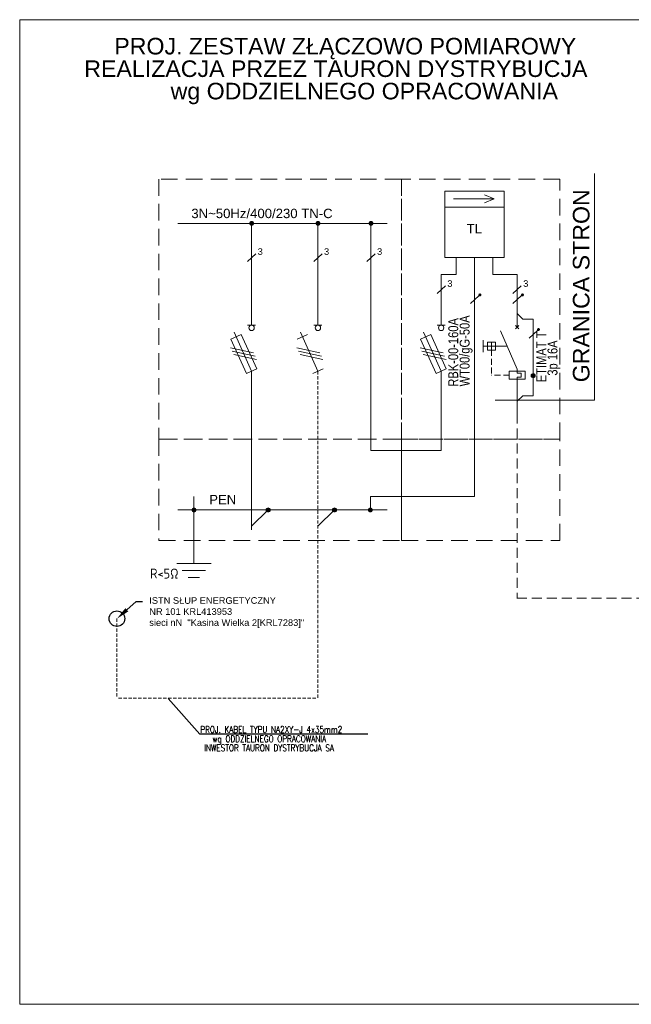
# Model space of a CAD drawing. Header units: metres. Extents: x 7168 to 12828, y 1523 to 3619.
# Tile 57 of 133: x 10453 to 10637, y 2040 to 2337. Entities that reach past the tile are written whole.
import ezdxf
from ezdxf import colors
from ezdxf.entities.mleader import LeaderData, LeaderLine
from ezdxf.math import Vec2, Vec3

# ---------------------------------------------------------------- set-up
doc = ezdxf.new("R2010")
doc.units = ezdxf.units.M
for name, pattern in [('DASHED2', [0.375, 0.25, -0.125]), ('DASHEDX2', [1.5, 1, -0.5]), ('DGN Style 3', [2.649063, 1.892188, -0.756875])]:
    doc.linetypes.add(name, pattern=pattern)
doc.layers.add('219-Linia granicy', color=7, linetype='Continuous', lineweight=0)
doc.layers.add('w0', color=7, linetype='Continuous', lineweight=20)
doc.layers.add('82b-ramka niewidoczna', color=54, linetype='DGN Style 3', lineweight=30, plot=False)
doc.layers.add('PRE_opis', color=1, linetype='Continuous')
doc.layers.add('w1', color=10, linetype='Continuous')
doc.layers.add('schem', color=7, linetype='Continuous', lineweight=30, true_color=0x000000)
doc.styles.add('SIMPLEX', font='simplex.shx', dxfattribs={"oblique": 15, "height": 6})
doc.styles.get("Standard").update_dxf_attribs({"font": 'arial.ttf'})

msp = doc.modelspace()

# ---------------------------------------------------------------- linework, layer by layer
at = {"color": 7, "lineweight": 15, "ltscale": 20}
msp.add_line((10602.811, 2244.709, 26518.011), (10602.811, 2248.851, 26518.011), dxfattribs=at)
at = {"color": 0, "linetype": 'Continuous', "lineweight": 0}
msp.add_line((10497.561, 2132.747, 114727.024), (10507.169, 2121.944, 70622.517), dxfattribs=at)
at = {"color": 0, "linetype": 'Continuous', "lineweight": -3}
msp.add_line((10557.789, 2121.944, 70622.517), (10507.169, 2121.944, 70622.517), dxfattribs=at)
at = {"color": 1}
msp.add_circle((10482.136, 2156.815, 26518.011), 2.357, dxfattribs=at)
at = {"color": 7, "lineweight": 15, "ltscale": 20}
for points in [[(10591.256, 2254.132, 26518.011), (10591.118, 2254.466, 26518.011), (10591.256, 2254.799, 26518.011)], [(10591.59, 2253.994, 26518.011), (10591.256, 2254.799, 26518.011), (10591.59, 2254.938, 26518.011)], [(10591.256, 2254.132, 26518.011), (10591.256, 2254.799, 26518.011), (10591.59, 2253.994, 26518.011)], [(10591.59, 2253.994, 26518.011), (10591.59, 2254.938, 26518.011), (10591.923, 2254.132, 26518.011)], [(10591.923, 2254.132, 26518.011), (10591.59, 2254.938, 26518.011), (10591.923, 2254.799, 26518.011)], [(10591.923, 2254.132, 26518.011), (10591.923, 2254.799, 26518.011), (10592.061, 2254.466, 26518.011)], [(10604.09, 2254.132, 26518.011), (10603.952, 2254.466, 26518.011), (10604.09, 2254.799, 26518.011)], [(10604.424, 2253.994, 26518.011), (10604.09, 2254.799, 26518.011), (10604.424, 2254.938, 26518.011)], [(10604.09, 2254.132, 26518.011), (10604.09, 2254.799, 26518.011), (10604.424, 2253.994, 26518.011)], [(10604.424, 2253.994, 26518.011), (10604.424, 2254.938, 26518.011), (10604.757, 2254.132, 26518.011)], [(10604.757, 2254.132, 26518.011), (10604.424, 2254.938, 26518.011), (10604.757, 2254.799, 26518.011)], [(10604.757, 2254.132, 26518.011), (10604.757, 2254.799, 26518.011), (10604.895, 2254.466, 26518.011)], [(10608.928, 2243.709, 26518.011), (10608.789, 2244.042, 26518.011), (10608.928, 2244.376, 26518.011)], [(10609.261, 2243.571, 26518.011), (10608.928, 2244.376, 26518.011), (10609.261, 2244.514, 26518.011)], [(10608.928, 2243.709, 26518.011), (10608.928, 2244.376, 26518.011), (10609.261, 2243.571, 26518.011)], [(10609.261, 2243.571, 26518.011), (10609.261, 2244.514, 26518.011), (10609.595, 2243.709, 26518.011)], [(10609.595, 2243.709, 26518.011), (10609.261, 2244.514, 26518.011), (10609.595, 2244.376, 26518.011)], [(10609.595, 2243.709, 26518.011), (10609.595, 2244.376, 26518.011), (10609.733, 2244.042, 26518.011)]]:
    msp.add_solid(points, dxfattribs=at)
at = {"layer": '219-Linia granicy', "color": 1, "linetype": 'Continuous', "lineweight": 15}
for p, q in [((10626.177, 2222.675, 26518.011), (10626.177, 2291.095, 26518.011)), ((10596.159, 2222.675, 26518.011), (10626.177, 2222.675, 26518.011))]:
    msp.add_line(p, q, dxfattribs=at)
at = {"layer": '219-Linia granicy', "color": 7, "linetype": 'DASHEDX2', "lineweight": 15, "ltscale": 3}
for p, q in [((10602.811, 2218.649, 26518.011), (10602.811, 2163.03, 26518.011)), ((10602.767, 2163.03, 26518.011), (10648.859, 2163.03, 26518.011))]:
    msp.add_line(p, q, dxfattribs=at)
at = {"layer": '82b-ramka niewidoczna', "color": 6, "linetype": 'Continuous', "lineweight": 15}
for p, q in [((10452.821, 2040.487), (10452.821, 2337.487)), ((10452.821, 2337.487), (10872.821, 2337.487)), ((10872.821, 2040.487), (10452.821, 2040.487))]:
    msp.add_line(p, q, dxfattribs=at)
at = {"layer": 'schem', "color": 7, "linetype": 'DASHEDX2', "lineweight": 15}
msp.add_line((10542.748, 2231.473, 26518.011), (10542.748, 2132.742, 26518.011), dxfattribs=at)
at = {"layer": 'schem', "color": 7, "linetype": 'DASHEDX2', "lineweight": 20}
for p in [(10482.136, 2156.815, 26518.011), (10542.084, 2132.821, 26518.011)]:
    msp.add_line(p, (10482.136, 2132.821, 26518.011), dxfattribs=at)
at = {"layer": 'w0', "color": 7, "linetype": 'DASHED2', "lineweight": 15, "ltscale": 20}
for p, q in [((10567.933, 2289.403, 26518.011), (10494.808, 2289.403, 26518.011)), ((10494.808, 2289.403, 26518.011), (10494.808, 2210.973, 26518.011)), ((10567.933, 2210.973, 26518.011), (10567.933, 2289.403, 26518.011)), ((10615.725, 2289.403, 26518.011), (10567.933, 2289.403, 26518.011)), ((10567.933, 2289.403, 26518.011), (10567.933, 2210.973, 26518.011)), ((10615.725, 2210.973, 26518.011), (10615.725, 2289.403, 26518.011)), ((10567.933, 2210.973, 26518.011), (10494.808, 2210.973, 26518.011)), ((10494.808, 2210.973, 26518.011), (10494.808, 2180.372, 26518.011)), ((10494.808, 2210.973, 26518.011), (10567.933, 2210.973, 26518.011)), ((10615.725, 2210.973, 26518.011), (10567.933, 2210.973, 26518.011)), ((10567.933, 2210.973, 26518.011), (10567.933, 2180.372, 26518.011)), ((10567.933, 2180.372, 26518.011), (10567.933, 2210.973, 26518.011)), ((10567.933, 2210.973, 26518.011), (10615.725, 2210.973, 26518.011)), ((10615.725, 2180.372, 26518.011), (10615.725, 2210.973, 26518.011)), ((10494.808, 2180.372, 26518.011), (10567.933, 2180.372, 26518.011)), ((10567.933, 2180.372, 26518.011), (10615.725, 2180.372, 26518.011))]:
    msp.add_line(p, q, dxfattribs=at)
at = {"layer": 'w0', "color": 7, "lineweight": 15}
for p, q in [((10581.042, 2285.735, 26518.011), (10598.912, 2285.735, 26518.011)), ((10581.042, 2280.932, 26518.011), (10581.042, 2285.735, 26518.011)), ((10581.042, 2285.735, 26518.011), (10598.912, 2285.735, 26518.011)), ((10581.042, 2265.799, 26518.011), (10581.042, 2285.735, 26518.011)), ((10595.903, 2283.44, 26518.011), (10592.947, 2284.681, 26518.011)), ((10598.912, 2285.735, 26518.011), (10598.912, 2280.932, 26518.011)), ((10598.912, 2285.735, 26518.011), (10598.912, 2265.799, 26518.011)), ((10583.621, 2283.44, 26518.011), (10595.903, 2283.44, 26518.011)), ((10595.903, 2283.44, 26518.011), (10592.947, 2282.199, 26518.011)), ((10598.912, 2280.932, 26518.011), (10581.042, 2280.932, 26518.011)), ((10522.748, 2245.332, 26518.011), (10522.748, 2276.035, 26518.011)), ((10542.748, 2245.332, 26518.011), (10542.748, 2276.035, 26518.011)), ((10558.74, 2207.554, 26518.011), (10558.74, 2276.035, 26518.011)), ((10524.001, 2266.821, 26518.011), (10521.495, 2264.558, 26518.011)), ((10544.001, 2266.821, 26518.011), (10541.495, 2264.558, 26518.011)), ((10559.993, 2266.821, 26518.011), (10557.487, 2264.558, 26518.011)), ((10598.912, 2265.799, 26518.011), (10581.042, 2265.799, 26518.011)), ((10584.443, 2265.799, 26518.011), (10584.443, 2260.635, 26518.011)), ((10595.511, 2265.799, 26518.011), (10595.511, 2260.635, 26518.011)), ((10579.928, 2245.332, 26518.011), (10579.928, 2260.635, 26518.011)), ((10584.443, 2260.635, 26518.011), (10579.928, 2260.635, 26518.011)), ((10595.511, 2260.635, 26518.011), (10602.811, 2260.635, 26518.011)), ((10602.811, 2260.635, 26518.011), (10602.811, 2248.851, 26518.011)), ((10581.181, 2257.173, 26518.011), (10578.675, 2254.909, 26518.011)), ((10604.064, 2257.173, 26518.011), (10601.558, 2254.909, 26518.011)), ((10591.232, 2254.159, 26518.011), (10588.724, 2251.893, 26518.011)), ((10604.066, 2254.159, 26518.011), (10601.558, 2251.893, 26518.011)), ((10602.811, 2248.851, 26518.011), (10604.508, 2247.154, 26518.011)), ((10521.548, 2245.332, 26518.011), (10523.948, 2245.332, 26518.011)), ((10541.548, 2245.332, 26518.011), (10543.948, 2245.332, 26518.011)), ((10578.712, 2245.332, 26518.011), (10581.112, 2245.332, 26518.011)), ((10604.508, 2247.154, 26518.011), (10607.649, 2247.154, 26518.011)), ((10607.649, 2247.154, 26518.011), (10607.649, 2225.98, 26518.011)), ((10519.584, 2242.494, 26518.011), (10516.489, 2241.081, 26518.011)), ((10522.748, 2231.473, 26518.011), (10517.457, 2243.224, 26518.011)), ((10524.295, 2232.179, 26518.011), (10519.584, 2242.494, 26518.011)), ((10539.584, 2242.494, 26518.011), (10536.489, 2241.081, 26518.011)), ((10542.748, 2231.473, 26518.011), (10537.457, 2243.224, 26518.011)), ((10576.748, 2242.494, 26518.011), (10573.653, 2241.081, 26518.011)), ((10579.912, 2231.473, 26518.011), (10574.621, 2243.224, 26518.011)), ((10581.459, 2232.179, 26518.011), (10576.748, 2242.494, 26518.011)), ((10602.811, 2232.098, 26518.011), (10597.799, 2243.676, 26518.011)), ((10603.32, 2245.218, 26518.011), (10602.302, 2244.2, 26518.011)), ((10603.32, 2244.2, 26518.011), (10602.302, 2245.218, 26518.011)), ((10608.904, 2243.735, 26518.011), (10606.396, 2241.47, 26518.011)), ((10516.489, 2241.081, 26518.011), (10521.2, 2230.766, 26518.011)), ((10573.653, 2241.081, 26518.011), (10578.365, 2230.766, 26518.011)), ((10592.538, 2237.198, 26518.011), (10592.538, 2240.798, 26518.011)), ((10593.895, 2238.998, 26518.011), (10593.895, 2240.198, 26518.011)), ((10593.895, 2240.198, 26518.011), (10596.295, 2240.198, 26518.011)), ((10595.095, 2238.998, 26518.011), (10595.095, 2240.198, 26518.011)), ((10595.095, 2240.198, 26518.011), (10595.095, 2237.798, 26518.011)), ((10596.295, 2240.198, 26518.011), (10596.295, 2237.798, 26518.011)), ((10523.324, 2237.034, 26518.011), (10516.4, 2238.547, 26518.011)), ((10523.795, 2236.003, 26518.011), (10516.871, 2237.515, 26518.011)), ((10524.266, 2234.971, 26518.011), (10517.342, 2236.484, 26518.011)), ((10543.324, 2237.034, 26518.011), (10536.4, 2238.547, 26518.011)), ((10543.795, 2236.003, 26518.011), (10536.871, 2237.515, 26518.011)), ((10544.266, 2234.971, 26518.011), (10537.342, 2236.484, 26518.011)), ((10580.488, 2237.034, 26518.011), (10573.564, 2238.547, 26518.011)), ((10580.959, 2236.003, 26518.011), (10574.035, 2237.515, 26518.011)), ((10581.431, 2234.971, 26518.011), (10574.506, 2236.484, 26518.011)), ((10599.824, 2238.998, 26518.011), (10592.538, 2238.998, 26518.011)), ((10592.538, 2238.998, 26518.011), (10592.538, 2237.198, 26518.011)), ((10593.895, 2237.798, 26518.011), (10593.895, 2238.998, 26518.011)), ((10593.895, 2238.998, 26518.011), (10595.095, 2238.998, 26518.011)), ((10596.295, 2237.798, 26518.011), (10593.895, 2237.798, 26518.011)), ((10521.2, 2230.766, 26518.011), (10524.295, 2232.179, 26518.011)), ((10522.745, 2231.473, 26518.011), (10522.745, 2183.609, 26518.011)), ((10541.2, 2230.766, 26518.011), (10544.295, 2232.179, 26518.011)), ((10578.365, 2230.766, 26518.011), (10581.459, 2232.179, 26518.011)), ((10579.926, 2231.473, 26518.011), (10579.926, 2218.649, 26518.011)), ((10602.811, 2231.463, 26518.011), (10600.411, 2231.463, 26518.011)), ((10600.411, 2231.463, 26518.011), (10600.411, 2229.063, 26518.011)), ((10600.411, 2231.463, 26518.011), (10600.411, 2230.263, 26518.011)), ((10602.811, 2232.098, 26518.011), (10602.811, 2231.463, 26518.011)), ((10605.211, 2231.463, 26518.011), (10602.811, 2231.463, 26518.011)), ((10602.811, 2231.463, 26518.011), (10602.811, 2230.863, 26518.011)), ((10602.811, 2230.863, 26518.011), (10604.011, 2230.863, 26518.011)), ((10604.011, 2230.863, 26518.011), (10604.011, 2229.663, 26518.011)), ((10605.211, 2229.063, 26518.011), (10605.211, 2231.463, 26518.011)), ((10600.411, 2229.063, 26518.011), (10605.211, 2229.063, 26518.011)), ((10604.011, 2229.663, 26518.011), (10602.811, 2229.663, 26518.011)), ((10602.811, 2229.663, 26518.011), (10602.811, 2227.353, 26518.011)), ((10602.811, 2227.353, 26518.011), (10602.811, 2227.353, 26518.011)), ((10602.811, 2227.353, 26518.011), (10602.811, 2222.371, 26518.011)), ((10607.649, 2225.98, 26518.011), (10607.649, 2224.068, 26518.011)), ((10602.811, 2222.371, 26518.011), (10604.508, 2224.068, 26518.011)), ((10602.811, 2222.371, 26518.011), (10602.811, 2218.649, 26518.011)), ((10604.508, 2224.068, 26518.011), (10607.649, 2224.068, 26518.011))]:
    msp.add_line(p, q, dxfattribs=at)
at = {"layer": 'w0', "color": 7, "lineweight": 15, "ltscale": 20}
for p, q in [((10500.491, 2276.035, 26518.011), (10563.599, 2276.035, 26518.011)), ((10589.977, 2265.799, 26518.011), (10589.977, 2218.649, 26518.011)), ((10579.926, 2218.649, 26518.011), (10579.926, 2207.554, 26518.011)), ((10589.977, 2193.67, 26518.011), (10589.977, 2218.649, 26518.011)), ((10579.926, 2207.554, 26518.011), (10558.74, 2207.554, 26518.011)), ((10505.35, 2193.67, 26518.011), (10505.35, 2173.418, 26518.011)), ((10558.551, 2189.619, 26518.011), (10558.551, 2193.67, 26518.011)), ((10558.551, 2193.67, 26518.011), (10589.977, 2193.67, 26518.011)), ((10500.491, 2189.619, 26518.011), (10563.599, 2189.619, 26518.011)), ((10522.745, 2184.672, 26518.011), (10527.734, 2189.619, 26518.011)), ((10542.745, 2184.672, 26518.011), (10547.734, 2189.619, 26518.011)), ((10500.173, 2173.418, 26518.011), (10510.528, 2173.418, 26518.011)), ((10501.829, 2171.33, 26518.011), (10508.871, 2171.33, 26518.011)), ((10503.636, 2169.257, 26518.011), (10507.064, 2169.257, 26518.011))]:
    msp.add_line(p, q, dxfattribs=at)
at = {"layer": 'w0', "color": 7, "linetype": 'DASHED2', "lineweight": 15, "ltscale": 7}
for p in [(10595.095, 2237.798, 26518.011), (10600.411, 2230.263, 26518.011)]:
    msp.add_line(p, (10595.095, 2230.263, 26518.011), dxfattribs=at)
at = {"layer": 'w0', "color": 7, "lineweight": 15, "ltscale": 20}
for centre in [(10522.748, 2276.035, 26518.011), (10542.748, 2276.035, 26518.011), (10558.74, 2276.035, 26518.011), (10505.35, 2189.619, 26518.011), (10527.734, 2189.619, 26518.011), (10547.734, 2189.619, 26518.011), (10558.551, 2189.619, 26518.011)]:
    msp.add_circle(centre, 0.619, dxfattribs=at)
at = {"layer": 'w0', "color": 7, "lineweight": 15}
for centre, radius in [((10522.749, 2244.524, 26518.011), 0.808), ((10542.749, 2244.524, 26518.011), 0.808), ((10579.913, 2244.524, 26518.011), 0.808), ((10607.649, 2230.111, 26518.011), 0.64)]:
    msp.add_circle(centre, radius, dxfattribs=at)
at = {"layer": 'w0', "color": 7, "lineweight": 15, "ltscale": 20}
for points in [[(10522.211, 2275.725, 26518.011), (10522.128, 2276.035, 26518.011), (10522.211, 2276.344, 26518.011)], [(10522.438, 2275.499, 26518.011), (10522.211, 2276.344, 26518.011), (10522.438, 2276.571, 26518.011)], [(10522.211, 2275.725, 26518.011), (10522.211, 2276.344, 26518.011), (10522.438, 2275.499, 26518.011)], [(10522.748, 2275.416, 26518.011), (10522.438, 2276.571, 26518.011), (10522.748, 2276.654, 26518.011)], [(10522.438, 2275.499, 26518.011), (10522.438, 2276.571, 26518.011), (10522.438, 2275.499, 26518.011)], [(10522.438, 2275.499, 26518.011), (10522.438, 2276.571, 26518.011), (10522.438, 2276.571, 26518.011)], [(10522.438, 2275.499, 26518.011), (10522.438, 2276.571, 26518.011), (10522.748, 2275.416, 26518.011)], [(10522.748, 2275.416, 26518.011), (10522.748, 2276.654, 26518.011), (10523.057, 2275.499, 26518.011)], [(10523.057, 2275.499, 26518.011), (10522.748, 2276.654, 26518.011), (10523.057, 2276.571, 26518.011)], [(10523.057, 2275.499, 26518.011), (10523.057, 2276.571, 26518.011), (10523.057, 2275.499, 26518.011)], [(10523.057, 2275.499, 26518.011), (10523.057, 2276.571, 26518.011), (10523.057, 2276.571, 26518.011)], [(10523.057, 2275.499, 26518.011), (10523.057, 2276.571, 26518.011), (10523.284, 2275.725, 26518.011)], [(10523.284, 2275.725, 26518.011), (10523.057, 2276.571, 26518.011), (10523.284, 2276.344, 26518.011)], [(10523.284, 2275.725, 26518.011), (10523.284, 2276.344, 26518.011), (10523.367, 2276.035, 26518.011)], [(10542.211, 2275.725, 26518.011), (10542.128, 2276.035, 26518.011), (10542.211, 2276.344, 26518.011)], [(10542.438, 2275.499, 26518.011), (10542.211, 2276.344, 26518.011), (10542.438, 2276.571, 26518.011)], [(10542.211, 2275.725, 26518.011), (10542.211, 2276.344, 26518.011), (10542.438, 2275.499, 26518.011)], [(10542.748, 2275.416, 26518.011), (10542.438, 2276.571, 26518.011), (10542.748, 2276.654, 26518.011)], [(10542.438, 2275.499, 26518.011), (10542.438, 2276.571, 26518.011), (10542.438, 2275.499, 26518.011)], [(10542.438, 2275.499, 26518.011), (10542.438, 2276.571, 26518.011), (10542.438, 2276.571, 26518.011)], [(10542.438, 2275.499, 26518.011), (10542.438, 2276.571, 26518.011), (10542.748, 2275.416, 26518.011)], [(10542.748, 2275.416, 26518.011), (10542.748, 2276.654, 26518.011), (10543.057, 2275.499, 26518.011)], [(10543.057, 2275.499, 26518.011), (10542.748, 2276.654, 26518.011), (10543.057, 2276.571, 26518.011)], [(10543.057, 2275.499, 26518.011), (10543.057, 2276.571, 26518.011), (10543.057, 2275.499, 26518.011)], [(10543.057, 2275.499, 26518.011), (10543.057, 2276.571, 26518.011), (10543.057, 2276.571, 26518.011)], [(10543.057, 2275.499, 26518.011), (10543.057, 2276.571, 26518.011), (10543.284, 2275.725, 26518.011)], [(10543.284, 2275.725, 26518.011), (10543.057, 2276.571, 26518.011), (10543.284, 2276.344, 26518.011)], [(10543.284, 2275.725, 26518.011), (10543.284, 2276.344, 26518.011), (10543.367, 2276.035, 26518.011)], [(10558.302, 2275.597, 26518.011), (10558.121, 2276.035, 26518.011), (10558.302, 2276.473, 26518.011)], [(10558.74, 2275.416, 26518.011), (10558.302, 2276.473, 26518.011), (10558.74, 2276.654, 26518.011)], [(10558.302, 2275.597, 26518.011), (10558.302, 2276.473, 26518.011), (10558.74, 2275.416, 26518.011)], [(10558.74, 2275.416, 26518.011), (10558.74, 2276.654, 26518.011), (10559.178, 2275.597, 26518.011)], [(10559.178, 2275.597, 26518.011), (10558.74, 2276.654, 26518.011), (10559.178, 2276.473, 26518.011)], [(10559.178, 2275.597, 26518.011), (10559.178, 2276.473, 26518.011), (10559.359, 2276.035, 26518.011)], [(10504.912, 2189.182, 26518.011), (10504.731, 2189.619, 26518.011), (10504.912, 2190.057, 26518.011)], [(10505.35, 2189, 26518.011), (10504.912, 2190.057, 26518.011), (10505.35, 2190.239, 26518.011)], [(10504.912, 2189.182, 26518.011), (10504.912, 2190.057, 26518.011), (10505.35, 2189, 26518.011)], [(10505.35, 2189, 26518.011), (10505.35, 2190.239, 26518.011), (10505.788, 2189.182, 26518.011)], [(10505.788, 2189.182, 26518.011), (10505.35, 2190.239, 26518.011), (10505.788, 2190.057, 26518.011)], [(10505.788, 2189.182, 26518.011), (10505.788, 2190.057, 26518.011), (10505.969, 2189.619, 26518.011)], [(10527.198, 2189.31, 26518.011), (10527.115, 2189.619, 26518.011), (10527.198, 2189.929, 26518.011)], [(10527.424, 2189.083, 26518.011), (10527.198, 2189.929, 26518.011), (10527.424, 2190.156, 26518.011)], [(10527.198, 2189.31, 26518.011), (10527.198, 2189.929, 26518.011), (10527.424, 2189.083, 26518.011)], [(10527.734, 2189, 26518.011), (10527.424, 2190.156, 26518.011), (10527.734, 2190.239, 26518.011)], [(10527.424, 2189.083, 26518.011), (10527.424, 2190.156, 26518.011), (10527.424, 2189.083, 26518.011)], [(10527.424, 2189.083, 26518.011), (10527.424, 2190.156, 26518.011), (10527.424, 2190.156, 26518.011)], [(10527.424, 2189.083, 26518.011), (10527.424, 2190.156, 26518.011), (10527.734, 2189, 26518.011)], [(10527.734, 2189, 26518.011), (10527.734, 2190.239, 26518.011), (10528.043, 2189.083, 26518.011)], [(10528.043, 2189.083, 26518.011), (10527.734, 2190.239, 26518.011), (10528.043, 2190.156, 26518.011)], [(10528.043, 2189.083, 26518.011), (10528.043, 2190.156, 26518.011), (10528.043, 2189.083, 26518.011)], [(10528.043, 2189.083, 26518.011), (10528.043, 2190.156, 26518.011), (10528.043, 2190.156, 26518.011)], [(10528.043, 2189.083, 26518.011), (10528.043, 2190.156, 26518.011), (10528.27, 2189.31, 26518.011)], [(10528.27, 2189.31, 26518.011), (10528.043, 2190.156, 26518.011), (10528.27, 2189.929, 26518.011)], [(10528.27, 2189.31, 26518.011), (10528.27, 2189.929, 26518.011), (10528.353, 2189.619, 26518.011)], [(10547.198, 2189.31, 26518.011), (10547.115, 2189.619, 26518.011), (10547.198, 2189.929, 26518.011)], [(10547.424, 2189.083, 26518.011), (10547.198, 2189.929, 26518.011), (10547.424, 2190.156, 26518.011)], [(10547.198, 2189.31, 26518.011), (10547.198, 2189.929, 26518.011), (10547.424, 2189.083, 26518.011)], [(10547.734, 2189, 26518.011), (10547.424, 2190.156, 26518.011), (10547.734, 2190.239, 26518.011)], [(10547.424, 2189.083, 26518.011), (10547.424, 2190.156, 26518.011), (10547.424, 2189.083, 26518.011)], [(10547.424, 2189.083, 26518.011), (10547.424, 2190.156, 26518.011), (10547.424, 2190.156, 26518.011)], [(10547.424, 2189.083, 26518.011), (10547.424, 2190.156, 26518.011), (10547.734, 2189, 26518.011)], [(10547.734, 2189, 26518.011), (10547.734, 2190.239, 26518.011), (10548.043, 2189.083, 26518.011)], [(10548.043, 2189.083, 26518.011), (10547.734, 2190.239, 26518.011), (10548.043, 2190.156, 26518.011)], [(10548.043, 2189.083, 26518.011), (10548.043, 2190.156, 26518.011), (10548.043, 2189.083, 26518.011)], [(10548.043, 2189.083, 26518.011), (10548.043, 2190.156, 26518.011), (10548.043, 2190.156, 26518.011)], [(10548.043, 2189.083, 26518.011), (10548.043, 2190.156, 26518.011), (10548.27, 2189.31, 26518.011)], [(10548.27, 2189.31, 26518.011), (10548.043, 2190.156, 26518.011), (10548.27, 2189.929, 26518.011)], [(10548.27, 2189.31, 26518.011), (10548.27, 2189.929, 26518.011), (10548.353, 2189.619, 26518.011)], [(10558.113, 2189.182, 26518.011), (10557.932, 2189.619, 26518.011), (10558.113, 2190.057, 26518.011)], [(10558.551, 2189, 26518.011), (10558.113, 2190.057, 26518.011), (10558.551, 2190.239, 26518.011)], [(10558.113, 2189.182, 26518.011), (10558.113, 2190.057, 26518.011), (10558.551, 2189, 26518.011)], [(10558.551, 2189, 26518.011), (10558.551, 2190.239, 26518.011), (10558.989, 2189.182, 26518.011)], [(10558.989, 2189.182, 26518.011), (10558.551, 2190.239, 26518.011), (10558.989, 2190.057, 26518.011)], [(10558.989, 2189.182, 26518.011), (10558.989, 2190.057, 26518.011), (10559.17, 2189.619, 26518.011)]]:
    msp.add_solid(points, dxfattribs=at)
at = {"layer": 'w0', "color": 7, "lineweight": 15}
for points in [[(10607.25, 2229.611, 26518.011), (10607.072, 2230.388, 26518.011), (10607.25, 2230.611, 26518.011)], [(10607.506, 2229.487, 26518.011), (10607.25, 2230.611, 26518.011), (10607.506, 2230.734, 26518.011)], [(10607.25, 2229.611, 26518.011), (10607.25, 2230.611, 26518.011), (10607.506, 2229.487, 26518.011)], [(10607.506, 2229.487, 26518.011), (10607.506, 2230.734, 26518.011), (10607.791, 2229.487, 26518.011)], [(10607.791, 2229.487, 26518.011), (10607.506, 2230.734, 26518.011), (10607.791, 2230.734, 26518.011)], [(10607.791, 2229.487, 26518.011), (10607.791, 2230.734, 26518.011), (10608.047, 2229.611, 26518.011)], [(10608.047, 2229.611, 26518.011), (10607.791, 2230.734, 26518.011), (10608.047, 2230.611, 26518.011)], [(10608.047, 2229.611, 26518.011), (10608.047, 2230.611, 26518.011), (10608.225, 2229.833, 26518.011)], [(10608.225, 2229.833, 26518.011), (10608.047, 2230.611, 26518.011), (10608.225, 2230.388, 26518.011)], [(10607.072, 2229.833, 26518.011), (10607.009, 2230.111, 26518.011), (10607.072, 2230.388, 26518.011)], [(10607.072, 2229.833, 26518.011), (10607.072, 2230.388, 26518.011), (10607.25, 2229.611, 26518.011)], [(10608.225, 2229.833, 26518.011), (10608.225, 2230.388, 26518.011), (10608.288, 2230.111, 26518.011)]]:
    msp.add_solid(points, dxfattribs=at)

# ---------------------------------------------------------------- texts
at = {"color": 7, "linetype": 'Continuous', "lineweight": 15, "width": 0.8}
for s, p in [('RBK-00-160A', (10585.048, 2226.798, 25753.302)), ('WT00/gG-50A', (10588.479, 2226.87, 25753.302)), ('ETIMAT T ', (10611.615, 2228.15, 25753.302)), ('3p 16A', (10614.974, 2230.11, 25753.302))]:
    msp.add_text(s, height=3, rotation=90, dxfattribs=at).set_placement(p)
at = {"layer": 'PRE_opis', "color": 7, "linetype": 'Continuous', "lineweight": 30}
for s, p in [('PROJ. ZESTAW ZŁĄCZOWO POMIAROWY', (10481.343, 2327.005, 23921.292)), ('REALIZACJA PRZEZ TAURON DYSTRYBUCJA ', (10472.282, 2320.212, 22419.078)), ('wg ODDZIELNEGO OPRACOWANIA', (10498.326, 2313.46, 21986.292))]:
    msp.add_text(s, height=5, dxfattribs=at).set_placement(p)
at = {"layer": 'PRE_opis', "color": 1, "linetype": 'Continuous', "lineweight": 15}
msp.add_text('GRANICA STRON', height=5, rotation=90, dxfattribs=at).set_placement((10624.621, 2228.127, 27656.76))
at = {"layer": 'schem', "color": 0, "linetype": 'Continuous', "lineweight": -3, "style": 'SIMPLEX', "width": 0.8}
for s, p in [('PROJ. KABEL TYPU NA2XY-J 4x35mm2', (10507.289, 2122.381, 23724.864)), ('wg ODDZIELNEGO OPRACOWANIA', (10510.954, 2119.57, 23724.864)), (' INWESTOR TAURON DYSTRYBUCJA SA', (10507.332, 2116.827, 23724.864))]:
    msp.add_text(s, height=2, dxfattribs=at).set_placement(p)
at = {"layer": 'schem', "color": 7, "lineweight": 15, "insert": (10492.141, 2171.918, 26518.011), "char_height": 3, "width": 4.25541, "attachment_point": 1}
msp.add_mtext('\\Fisocp.shx;R<5Ω', dxfattribs=at)
at = {"layer": 'w0', "color": 7, "lineweight": 15}
for p in [(10524.591, 2266.557, 26518.011), (10544.591, 2266.557, 26518.011), (10560.583, 2266.557, 26518.011), (10581.771, 2256.908, 26518.011), (10604.654, 2256.908, 26518.011)]:
    msp.add_text('3', height=1.984, dxfattribs=at).set_placement(p)
at = {"layer": 'w1', "color": 7, "lineweight": 15}
for s, p in [('3N~50Hz/400/230 TN-C', (10504.579, 2277.627, 26518.011)), ('TL', (10587.603, 2273.012, 26518.011)), ('PEN', (10509.968, 2191.307, 26518.011))]:
    msp.add_text(s, height=2.835, dxfattribs=at).set_placement(p)

# ---------------------------------------------------------------- leaders
at = {"color": 5}
ml = msp.add_multileader_mtext('Standard', dxfattribs=at)
ml.set_content('ISTN SŁUP ENERGETYCZNY \\PNR 101 KRL413953\\Psieci nN  "Kasina Wielka 2[KRL7283]"', color=5)
ml.set_leader_properties()
ml.build(insert=Vec2(0, 0))
ml.multileader.update_dxf_attribs({"dogleg_length": 1.954})
ctx = ml.context
ctx.base_point, ctx.char_height, ctx.plane_origin = Vec3(10489.886, 2161.998), 2, Vec3(10476.752, 2083.154)
notes = []
notes.append((ctx, [(0, (1, 1, 0), (10487.933, 2161.998), (1, 0), 1.954, [(0, [(10482.136, 2156.815)], 0, [])])]))
ctx.mtext.insert, ctx.mtext.flow_direction = Vec3(10491.886, 2163.293), 5
for ctx, leaders in notes:
    for number, flags, end, landing, length, lines in leaders:
        leader = LeaderData()
        leader.index, (leader.has_last_leader_line, leader.has_dogleg_vector, leader.attachment_direction) = number, flags
        leader.last_leader_point, leader.dogleg_vector, leader.dogleg_length = Vec3(end), Vec3(landing), length
        for number, points, colour, breaks in lines:
            line = LeaderLine()
            line.index, line.vertices, line.color, line.breaks = number, Vec3.list(points), colors.encode_raw_color(colour), breaks
            leader.lines.append(line)
        ctx.leaders.append(leader)

doc.saveas('drawing.dxf')
